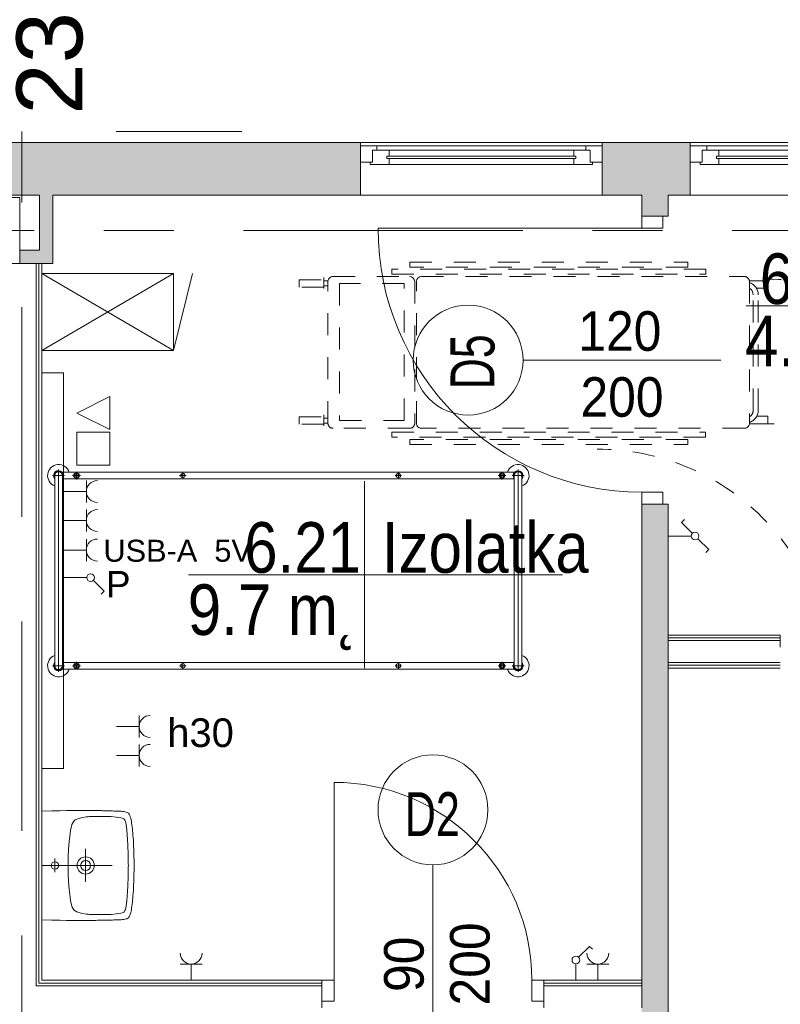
# Model space of a CAD drawing. Header units: centimetres. Extents: x -2424 to 1783, y 5 to 2907.
# Tile 88 of 94: x 2 to 348, y 2456 to 2904. Entities that reach past the tile are written whole.
import ezdxf

# ---------------------------------------------------------------- set-up
doc = ezdxf.new("R2010")
doc.units = ezdxf.units.CM
for name, pattern in [('Długa kreska', [142.875, 95.25, -47.625]), ('Kreska', [20, 10, -10]), ('Oś', [222.25, 127, -31.75, 31.75, -31.75])]:
    doc.linetypes.add(name, pattern=pattern)
for name, color, linetype, lineweight in [('A-ANNO-NOTE', 131, 'Continuous', 9), ('A-AREA-IDEN', 2, 'Continuous', 13), ('A-DETL', 90, 'Continuous', 9), ('A-DETL-GENF', 92, 'Continuous', 13), ('A-DETL-MEDM', 33, 'Continuous', 13), ('A-DETL-THIN', 151, 'Continuous', 9), ('A-DOOR', 31, 'Continuous', 13), ('A-GENM-HDLN', 13, 'Kreska', 9), ('A-GLAZ', 151, 'Continuous', 13), ('A-WALL', 113, 'Continuous', 13), ('A-WALL-FNSH', 113, 'Continuous', 13), ('E-ELEC-EQPM', 71, 'Continuous', 9), ('I-FURN', 30, 'Continuous', 9), ('P-SANR-FIXT', 6, 'Continuous', 9), ('Q-SPCQ', 91, 'Continuous', 9), ('Q-SPCQ-HDLN', 91, 'Kreska', 9), ('S-COLS', 52, 'Continuous', 13), ('S-GRID', 1, 'Continuous', 13), ('S-GRID-IDEN', 1, 'Continuous', 13)]:
    doc.layers.add(name, color=color, linetype=linetype, lineweight=lineweight)
doc.layers.add('A-WALL-PATT', color=111, linetype='Continuous', lineweight=13, plot=False)
doc.styles.add('Arial', font='arial.ttf', dxfattribs={"width": 0.9, "height": 18})
doc.styles.add('Arial_1', font='arial.ttf', dxfattribs={"width": 0.7, "height": 20})
doc.styles.add('Arial_10', font='arial.ttf', dxfattribs={"width": 0.85, "height": 23})
doc.styles.add('Arial_4', font='arial.ttf', dxfattribs={"height": 10})
doc.styles.add('Arial_5', font='arial.ttf', dxfattribs={"height": 12})
doc.styles.add('Arial_6', font='arial.ttf', dxfattribs={"height": 13})
doc.styles.add('Arial_7', font='arial.ttf', dxfattribs={"height": 30})

msp = doc.modelspace()

# ---------------------------------------------------------------- linework, layer by layer
at = {"layer": 'A-ANNO-NOTE', "color": 251, "lineweight": 9}
for p, q in [((321.38, 2749.33), (231.38, 2749.33)), ((321.38, 2749.33), (231.38, 2749.33)), ((190.38, 2429.83), (190.38, 2519.83)), ((190.38, 2429.83), (190.38, 2519.83))]:
    msp.add_line(p, q, dxfattribs=at)
for centre in [(206.38, 2749.33), (190.38, 2544.83)]:
    msp.add_circle(centre, 25, dxfattribs=at)
at = {"layer": 'A-AREA-IDEN', "color": 251, "lineweight": 9}
for p, q in [((422.53, 2773.96), (332.78, 2773.96)), ((332.78, 2773.96), (492.78, 2773.96)), ((159.24, 2694.26), (159.24, 2651.76)), ((169, 2651.76), (79.24, 2651.76)), ((79.24, 2651.76), (249.24, 2651.76)), ((159.24, 2651.76), (159.24, 2609.26))]:
    msp.add_line(p, q, dxfattribs=at)
at = {"layer": 'A-DETL', "color": 251, "linetype": 'Długa kreska', "lineweight": 9}
for p, q in [((-96.62, 2853.33), (103.38, 2853.33)), ((3.38, 1678), (3.38, 2853.33))]:
    msp.add_line(p, q, dxfattribs=at)
at = {"layer": 'A-DETL-GENF', "color": 251, "lineweight": 9}
for p, q in [((285.38, 2814.83), (285.38, 2809.33)), ((294.88, 2814.83), (285.38, 2814.83)), ((294.88, 2809.33), (294.88, 2814.83)), ((285.38, 2809.33), (294.88, 2809.33)), ((294.88, 2689.33), (285.38, 2689.33)), ((285.38, 2689.33), (285.38, 2683.83)), ((294.88, 2683.83), (294.88, 2689.33)), ((285.38, 2683.83), (294.88, 2683.83)), ((139.88, 2457.83), (139.88, 2467.33)), ((139.88, 2467.33), (145.38, 2467.33)), ((145.38, 2467.33), (145.38, 2457.83)), ((235.38, 2467.33), (240.88, 2467.33)), ((235.38, 2457.83), (235.38, 2467.33)), ((240.88, 2467.33), (240.88, 2457.83)), ((145.38, 2457.83), (139.88, 2457.83)), ((240.88, 2457.83), (235.38, 2457.83))]:
    msp.add_line(p, q, dxfattribs=at)
at = {"layer": 'A-DETL-MEDM', "color": 251, "lineweight": 9}
for p, q in [((285.38, 2809.33), (285.38, 2814.83)), ((285.38, 2814.83), (294.88, 2814.83)), ((294.88, 2814.83), (294.88, 2809.33)), ((294.88, 2809.33), (285.38, 2809.33)), ((294.88, 2689.33), (285.38, 2689.33)), ((285.38, 2689.33), (285.38, 2683.83)), ((294.88, 2683.83), (294.88, 2689.33)), ((285.38, 2683.83), (294.88, 2683.83)), ((145.38, 2467.33), (139.88, 2467.33)), ((139.88, 2467.33), (139.88, 2457.83)), ((145.38, 2457.83), (145.38, 2467.33)), ((235.38, 2457.83), (235.38, 2467.33)), ((235.38, 2467.33), (240.88, 2467.33)), ((240.88, 2467.33), (240.88, 2457.83)), ((139.88, 2457.83), (145.38, 2457.83)), ((240.88, 2457.83), (235.38, 2457.83))]:
    msp.add_line(p, q, dxfattribs=at)
at = {"layer": 'A-DETL-THIN', "color": 251, "lineweight": 9}
for p, q in [((72.38, 2788.76), (12.38, 2788.76)), ((12.38, 2788.76), (72.38, 2753.76)), ((72.38, 2788.76), (12.38, 2753.76)), ((72.38, 2753.76), (72.38, 2788.76)), ((72.38, 2753.76), (81.01, 2788.76)), ((12.38, 2753.76), (72.38, 2753.76))]:
    msp.add_line(p, q, dxfattribs=at)
at = {"layer": 'A-DOOR', "color": 251, "lineweight": 9}
for p, q in [((285.38, 2809.33), (165.38, 2809.33)), ((145.38, 2467.33), (145.38, 2557.33))]:
    msp.add_line(p, q, dxfattribs=at)
for centre, radius, start, end in [((285.38, 2809.33), 120, 180, 270), ((145.38, 2467.33), 90, 0, 90)]:
    msp.add_arc(centre, radius, start, end, dxfattribs=at)
at = {"layer": 'A-GENM-HDLN', "color": 251, "lineweight": 9}
for p, q in [((179.92, 2791.56), (179.92, 2793.86)), ((179.92, 2793.86), (306.27, 2793.86)), ((306.27, 2793.86), (306.27, 2791.56)), ((171.65, 2790.75), (171.65, 2788.45)), ((314.54, 2790.75), (171.65, 2790.75)), ((306.27, 2791.56), (179.92, 2791.56)), ((314.54, 2788.45), (314.54, 2790.75)), ((129.48, 2782.55), (129.48, 2785.86)), ((129.48, 2785.86), (140.72, 2785.86)), ((142.61, 2720.63), (142.61, 2785.03)), ((144.91, 2787.33), (179.77, 2787.33)), ((171.65, 2788.45), (314.54, 2788.45)), ((182.07, 2785.03), (182.07, 2720.63)), ((182.86, 2720.63), (182.86, 2785.03)), ((185.16, 2787.33), (332.04, 2787.33)), ((334.34, 2785.32), (342.7, 2785.32)), ((334.34, 2785.03), (334.34, 2720.43)), ((342.7, 2785.32), (342.7, 2781.99)), ((140.72, 2782.55), (129.48, 2782.55)), ((147.88, 2784.2), (147.88, 2721.83)), ((177.34, 2784.2), (147.88, 2784.2)), ((177.34, 2721.83), (177.34, 2784.2)), ((342.7, 2781.99), (337.55, 2781.99)), ((336.04, 2726.49), (336.04, 2779.08)), ((338.34, 2726.49), (338.34, 2779.08)), ((129.48, 2720.16), (129.48, 2723.47)), ((129.48, 2723.47), (140.72, 2723.47)), ((140.72, 2724.5), (140.72, 2719.44)), ((140.72, 2723), (142.63, 2723)), ((342.7, 2723.77), (337.65, 2723.77)), ((342.7, 2720.43), (342.7, 2723.77)), ((140.72, 2720.16), (129.48, 2720.16)), ((140.72, 2720.68), (142.63, 2720.68)), ((179.77, 2718.33), (144.91, 2718.33)), ((147.88, 2721.83), (177.34, 2721.83)), ((332.04, 2718.33), (185.16, 2718.33)), ((334.34, 2720.43), (342.7, 2720.43)), ((171.65, 2714.23), (171.65, 2716.53)), ((171.65, 2716.53), (314.28, 2716.53)), ((314.28, 2714.23), (171.65, 2714.23)), ((179.92, 2713.22), (179.92, 2710.92)), ((306.27, 2713.22), (179.92, 2713.22)), ((306.27, 2710.92), (306.27, 2713.22)), ((314.28, 2716.53), (314.28, 2714.23)), ((179.92, 2710.92), (306.27, 2710.92))]:
    msp.add_line(p, q, dxfattribs=at)
for centre, radius, start, end in [((144.91, 2785.03), 2.3, 90, 180), ((332.04, 2785.03), 2.3, 0, 90), ((332.59, 2726.49), 3.45, 300.5058, 0), ((332.59, 2726.49), 5.75, 287.7326, 0), ((144.91, 2720.63), 2.3, 180, 270), ((179.77, 2720.63), 2.3, 270, 0), ((185.16, 2720.63), 2.3, 180, 270), ((332.04, 2720.63), 2.3, 270, 0)]:
    msp.add_arc(centre, radius, start, end, dxfattribs=at)
at = {"layer": 'A-GLAZ', "color": 251, "lineweight": 9}
for p, q in [((157.38, 2846.83), (164.88, 2846.83)), ((157.38, 2839.33), (157.38, 2846.83)), ((267.38, 2846.83), (157.38, 2846.83)), ((162.88, 2844.83), (170.38, 2844.83)), ((162.88, 2839.33), (162.88, 2844.83)), ((164.88, 2844.83), (162.88, 2844.83)), ((162.88, 2844.83), (162.88, 2839.33)), ((164.88, 2846.83), (164.88, 2844.83)), ((164.88, 2846.83), (259.88, 2846.83)), ((170.38, 2844.83), (170.38, 2842.08)), ((170.38, 2844.83), (254.38, 2844.83)), ((254.38, 2844.83), (261.88, 2844.83)), ((254.38, 2842.08), (254.38, 2844.83)), ((259.88, 2846.83), (267.38, 2846.83)), ((259.88, 2844.83), (259.88, 2846.83)), ((261.88, 2844.83), (259.88, 2844.83)), ((261.88, 2844.83), (261.88, 2839.33)), ((261.88, 2839.33), (261.88, 2844.83)), ((267.38, 2846.83), (267.38, 2839.33)), ((307.38, 2846.83), (314.88, 2846.83)), ((307.38, 2839.33), (307.38, 2846.83)), ((417.38, 2846.83), (307.38, 2846.83)), ((312.88, 2844.83), (320.38, 2844.83)), ((312.88, 2839.33), (312.88, 2844.83)), ((314.88, 2844.83), (312.88, 2844.83)), ((312.88, 2844.83), (312.88, 2839.33)), ((314.88, 2846.83), (314.88, 2844.83)), ((314.88, 2846.83), (409.88, 2846.83)), ((320.38, 2844.83), (320.38, 2842.08)), ((320.38, 2844.83), (404.38, 2844.83)), ((162.88, 2839.33), (157.38, 2839.33)), ((161.88, 2839.33), (162.88, 2839.33)), ((161.88, 2838.33), (161.88, 2839.33)), ((169.38, 2842.08), (255.38, 2842.08)), ((169.38, 2841.08), (169.38, 2842.08)), ((169.38, 2842.08), (169.38, 2841.08)), ((170.38, 2842.08), (169.38, 2842.08)), ((255.38, 2841.08), (169.38, 2841.08)), ((169.38, 2841.08), (170.38, 2841.08)), ((170.38, 2841.08), (170.38, 2838.33)), ((255.38, 2842.08), (254.38, 2842.08)), ((254.38, 2841.08), (255.38, 2841.08)), ((254.38, 2838.33), (254.38, 2841.08)), ((255.38, 2842.08), (255.38, 2841.08)), ((255.38, 2841.08), (255.38, 2842.08)), ((261.88, 2839.33), (262.88, 2839.33)), ((267.38, 2839.33), (261.88, 2839.33)), ((262.88, 2839.33), (262.88, 2838.33)), ((312.88, 2839.33), (307.38, 2839.33)), ((311.88, 2839.33), (312.88, 2839.33)), ((311.88, 2838.33), (311.88, 2839.33)), ((319.38, 2842.08), (405.38, 2842.08)), ((319.38, 2841.08), (319.38, 2842.08)), ((319.38, 2842.08), (319.38, 2841.08)), ((320.38, 2842.08), (319.38, 2842.08)), ((405.38, 2841.08), (319.38, 2841.08)), ((319.38, 2841.08), (320.38, 2841.08)), ((320.38, 2841.08), (320.38, 2838.33)), ((170.38, 2838.33), (161.88, 2838.33)), ((170.38, 2838.33), (254.38, 2838.33)), ((262.88, 2838.33), (254.38, 2838.33)), ((320.38, 2838.33), (311.88, 2838.33)), ((320.38, 2838.33), (404.38, 2838.33))]:
    msp.add_line(p, q, dxfattribs=at)
at = {"layer": 'A-WALL', "color": 251, "lineweight": 9}
for p, q in [((307.38, 2848.33), (-1252.62, 2848.33)), ((157.38, 2846.83), (157.38, 2848.33)), ((267.38, 2848.33), (267.38, 2846.83)), ((307.38, 2846.83), (307.38, 2848.33)), ((307.38, 2848.33), (417.38, 2848.33)), ((157.38, 2824.33), (157.38, 2839.33)), ((267.38, 2839.33), (267.38, 2824.33)), ((307.38, 2824.33), (307.38, 2839.33)), ((-84.62, 2824.33), (11.38, 2824.33)), ((11.38, 2824.33), (11.38, 2799.33)), ((17.38, 2824.33), (285.38, 2824.33)), ((17.38, 2793.33), (17.38, 2824.33)), ((285.38, 2824.33), (285.38, 2814.83)), ((417.38, 2824.33), (297.38, 2824.33)), ((297.38, 2814.83), (297.38, 2824.33)), ((294.88, 2814.83), (297.38, 2814.83)), ((11.38, 2799.33), (2.38, 2799.33)), ((9.88, 2793.33), (2.38, 2793.33)), ((9.88, 2793.33), (9.88, 2464.83)), ((11.13, 2466.08), (11.13, 2793.33)), ((12.38, 2793.33), (17.38, 2793.33)), ((285.38, 2683.83), (285.38, 2467.33)), ((297.38, 2683.83), (294.88, 2683.83)), ((297.38, 2411.83), (297.38, 2683.83)), ((297.38, 2623.08), (348.38, 2623.08)), ((297.38, 2621.83), (297.38, 2611.83)), ((297.38, 2621.83), (348.38, 2621.83)), ((348.38, 2618.83), (348.38, 2621.83)), ((297.38, 2611.83), (348.38, 2611.83)), ((297.38, 2610.58), (348.38, 2610.58)), ((285.38, 2464.83), (285.38, 2467.33)), ((139.88, 2464.83), (9.88, 2464.83)), ((139.88, 2466.08), (11.13, 2466.08)), ((285.38, 2466.08), (240.88, 2466.08)), ((285.38, 2464.83), (240.88, 2464.83)), ((285.38, 2454.83), (285.38, 2464.83)), ((139.88, 2454.83), (139.88, 2457.83)), ((240.88, 2457.83), (240.88, 2454.83))]:
    msp.add_line(p, q, dxfattribs=at)
at = {"layer": 'A-WALL-FNSH', "color": 251, "lineweight": 9}
for p, q in [((12.38, 2793.33), (9.88, 2793.33)), ((12.38, 2467.33), (12.38, 2793.33)), ((348.38, 2624.33), (297.38, 2624.33)), ((348.38, 2621.83), (348.38, 2624.33)), ((297.38, 2609.33), (348.38, 2609.33)), ((139.88, 2467.33), (12.38, 2467.33)), ((285.38, 2467.33), (240.88, 2467.33))]:
    msp.add_line(p, q, dxfattribs=at)
at = {"layer": 'A-WALL-PATT', "color": 251, "linetype": 'Continuous', "lineweight": 9, "extrusion": (0, 0, -1)}
for points in [[(182.62, 2824.33), (-157.38, 2848.33), (182.62, 2848.33)], [(-157.38, 2848.33), (182.62, 2824.33), (-142.38, 2824.33)], [(-157.38, 2848.33), (-142.38, 2824.33), (-157.38, 2824.33)], [(-267.38, 2824.33), (-307.38, 2848.33), (-267.38, 2848.33)], [(-307.38, 2848.33), (-267.38, 2824.33), (-297.38, 2824.33)], [(-307.38, 2848.33), (-297.38, 2824.33), (-307.38, 2824.33)], [(-11.38, 2799.33), (-17.38, 2824.33), (-11.38, 2824.33)], [(-17.38, 2824.33), (-11.38, 2799.33), (-17.38, 2799.33)], [(-285.38, 2815.31), (-297.38, 2814.83), (-285.38, 2824.33)], [(-285.38, 2824.33), (-297.38, 2814.83), (-297.38, 2824.33)], [(-297.38, 2814.83), (-285.38, 2815.31), (-285.38, 2814.83)], [(-2.38, 2798.76), (-17.38, 2799.33), (-2.38, 2799.33)], [(-17.38, 2799.33), (-2.38, 2798.76), (-2.38, 2793.33)], [(-17.38, 2799.33), (-2.38, 2793.33), (-17.38, 2793.33)], [(-285.38, 2683.83), (-285.38, 2411.83), (-297.38, 2411.83)], [(-285.38, 2683.83), (-297.38, 2411.83), (-297.38, 2683.83)]]:
    msp.add_solid(points, dxfattribs=at)
at = {"layer": 'A-WALL-PATT', "color": 251, "linetype": 'Continuous', "lineweight": 9}
msp.add_solid([(285.38, 2411.83), (285.38, 2683.83), (285.38, 2439.27)], dxfattribs=at)
at = {"layer": 'E-ELEC-EQPM', "color": 251, "lineweight": 9}
for p, q in [((303.44, 2675.51), (304.76, 2676.82)), ((308.39, 2670.56), (303.44, 2675.51)), ((307.88, 2669.33), (297.38, 2669.33)), ((310.86, 2668.09), (315.81, 2663.15)), ((315.81, 2663.15), (314.49, 2661.83)), ((256.61, 2477.81), (261.56, 2482.75)), ((261.56, 2482.75), (262.87, 2481.44)), ((85.38, 2474.66), (75.38, 2474.66)), ((80.38, 2474.66), (80.38, 2467.33)), ((255.38, 2474.83), (255.38, 2467.33)), ((270.38, 2474.66), (260.38, 2474.66)), ((265.38, 2474.66), (265.38, 2467.33))]:
    msp.add_line(p, q, dxfattribs=at)
for centre in [(309.62, 2669.33), (255.38, 2476.57)]:
    msp.add_circle(centre, 1.75, dxfattribs=at)
for centre in [(80.38, 2479.66), (265.38, 2479.66)]:
    msp.add_arc(centre, 5, 180, 0, dxfattribs=at)
at = {"layer": 'I-FURN', "color": 251, "lineweight": 9}
for p, q in [((22.8, 2696.83), (17.35, 2696.83)), ((18.38, 2696.83), (18.38, 2610.33)), ((20.08, 2699.55), (20.08, 2607.6)), ((21.72, 2698.33), (227.43, 2698.33)), ((227.38, 2695.33), (21.72, 2695.33)), ((21.78, 2696.83), (21.78, 2610.33)), ((29.97, 2696.83), (26.47, 2696.83)), ((28.22, 2698.58), (28.22, 2695.08)), ((75.13, 2696.83), (78.13, 2696.83)), ((76.63, 2698.33), (76.63, 2695.33)), ((173.13, 2696.83), (176.13, 2696.83)), ((174.63, 2698.33), (174.63, 2695.33)), ((220, 2696.83), (223.5, 2696.83)), ((221.75, 2698.58), (221.75, 2695.08)), ((226.35, 2696.83), (231.8, 2696.83)), ((227.38, 2696.83), (227.38, 2610.33)), ((229.08, 2607.6), (229.08, 2699.55)), ((230.78, 2696.83), (230.78, 2610.33)), ((22.8, 2610.33), (17.35, 2610.33)), ((227.43, 2611.83), (21.78, 2611.83)), ((29.97, 2610.33), (26.47, 2610.33)), ((28.22, 2608.58), (28.22, 2612.08)), ((75.13, 2610.33), (78.13, 2610.33)), ((76.63, 2608.83), (76.63, 2611.83)), ((173.13, 2610.33), (176.13, 2610.33)), ((174.63, 2608.83), (174.63, 2611.83)), ((220, 2610.33), (223.5, 2610.33)), ((221.75, 2608.58), (221.75, 2612.08)), ((226.35, 2610.33), (231.8, 2610.33)), ((21.72, 2608.83), (227.43, 2608.83))]:
    msp.add_line(p, q, dxfattribs=at)
for centre, radius in [((28.22, 2696.83), 1.25), ((28.22, 2696.83), 0.8), ((76.63, 2696.83), 1), ((174.63, 2696.83), 1), ((221.75, 2696.83), 1.25), ((221.75, 2696.83), 0.8), ((28.22, 2610.33), 1.25), ((28.22, 2610.33), 0.8), ((76.63, 2610.33), 1), ((174.63, 2610.33), 1), ((221.75, 2610.33), 1.25), ((221.75, 2610.33), 0.8)]:
    msp.add_circle(centre, radius, dxfattribs=at)
for centre, radius, start, end in [((20.08, 2696.83), 5, 17.4576, 250.1231), ((229.08, 2696.83), 5, 289.8769, 162.5424), ((20.08, 2696.83), 2.23, 317.6113, 220.1779), ((20.08, 2696.83), 1.93, 332.0207, 207.9793), ((20.08, 2696.83), 1.7, 0, 180), ((229.08, 2696.83), 2.23, 319.8221, 220.1779), ((229.08, 2696.83), 1.93, 332.0207, 207.9793), ((229.08, 2696.83), 1.7, 0, 180), ((20.08, 2610.33), 5, 109.8769, 342.5424), ((229.08, 2610.33), 5, 197.4576, 70.1231), ((20.08, 2610.33), 2.23, 139.8221, 40.1779), ((20.08, 2610.33), 1.93, 152.0207, 27.9793), ((20.08, 2610.33), 1.7, 180, 0), ((229.08, 2610.33), 2.23, 139.8221, 40.1779), ((229.08, 2610.33), 1.93, 152.0207, 27.9793), ((229.08, 2610.33), 1.7, 180, 0)]:
    msp.add_arc(centre, radius, start, end, dxfattribs=at)
at = {"layer": 'P-SANR-FIXT', "color": 251, "lineweight": 9}
for p, q in [((16.96, 2544.35), (12.38, 2544.22)), ((20.66, 2544.43), (16.96, 2544.35)), ((23.72, 2544.48), (20.66, 2544.43)), ((26.36, 2544.51), (23.72, 2544.48)), ((28.65, 2544.54), (26.36, 2544.51)), ((32.51, 2544.54), (28.65, 2544.54)), ((34.19, 2544.51), (32.51, 2544.54)), ((35.87, 2544.51), (34.19, 2544.51)), ((36.88, 2544.49), (35.87, 2544.51)), ((37.84, 2544.49), (36.88, 2544.49)), ((38.77, 2544.46), (37.84, 2544.49)), ((39.68, 2544.46), (38.77, 2544.46)), ((40.26, 2544.43), (39.68, 2544.46)), ((41.43, 2544.4), (40.26, 2544.43)), ((42.26, 2544.38), (41.43, 2544.4)), ((43.03, 2544.38), (42.26, 2544.38)), ((43.8, 2544.35), (43.03, 2544.38)), ((44.55, 2544.33), (43.8, 2544.35)), ((45.27, 2544.3), (44.55, 2544.33)), ((45.99, 2544.27), (45.27, 2544.3)), ((46.65, 2544.25), (45.99, 2544.27)), ((47.32, 2544.22), (46.65, 2544.25)), ((47.96, 2544.19), (47.32, 2544.22)), ((48.6, 2544.17), (47.96, 2544.19)), ((49.18, 2544.11), (48.6, 2544.17)), ((49.74, 2544.06), (49.18, 2544.11)), ((50.25, 2543.95), (49.74, 2544.06)), ((50.75, 2543.85), (50.25, 2543.95)), ((51.34, 2543.63), (50.75, 2543.85)), ((51.85, 2543.31), (51.34, 2543.63)), ((51.34, 2543.63), (51.85, 2543.31)), ((52.22, 2542.83), (51.85, 2543.31)), ((51.85, 2543.31), (52.22, 2542.83)), ((26.52, 2538.92), (26.17, 2538.12)), ((27, 2539.64), (26.52, 2538.92)), ((27.29, 2539.96), (27, 2539.64)), ((27.64, 2540.22), (27.29, 2539.96)), ((28.41, 2540.65), (27.64, 2540.22)), ((29.24, 2540.94), (28.41, 2540.65)), ((30.91, 2541.4), (29.24, 2540.94)), ((32.64, 2541.66), (30.91, 2541.4)), ((33.52, 2541.72), (32.64, 2541.66)), ((33.92, 2541.74), (33.52, 2541.72)), ((34.24, 2541.77), (33.92, 2541.74)), ((34.93, 2541.79), (34.24, 2541.77)), ((39.44, 2541.87), (34.93, 2541.79)), ((41.7, 2541.85), (39.44, 2541.87)), ((43.94, 2541.74), (41.7, 2541.85)), ((46.2, 2541.56), (43.94, 2541.74)), ((47.32, 2541.42), (46.2, 2541.56)), ((48.41, 2541.24), (47.32, 2541.42)), ((48.97, 2541.1), (48.41, 2541.24)), ((49.48, 2540.89), (48.97, 2541.1)), ((49.72, 2540.76), (49.48, 2540.89)), ((49.93, 2540.57), (49.72, 2540.76)), ((50.22, 2540.09), (49.93, 2540.57)), ((50.44, 2539.56), (50.22, 2540.09)), ((50.59, 2539), (50.44, 2539.56)), ((50.81, 2537.91), (50.59, 2539)), ((52.49, 2542.27), (52.22, 2542.83)), ((52.22, 2542.83), (52.49, 2542.27)), ((52.7, 2541.66), (52.49, 2542.27)), ((52.49, 2542.27), (52.7, 2541.66)), ((52.89, 2541), (52.7, 2541.66)), ((52.7, 2541.66), (52.89, 2541)), ((53.02, 2540.28), (52.89, 2541)), ((52.89, 2541), (53.02, 2540.28)), ((53.18, 2539.53), (53.02, 2540.28)), ((53.02, 2540.28), (53.18, 2539.53)), ((53.28, 2538.79), (53.18, 2539.53)), ((53.18, 2539.53), (53.28, 2538.79)), ((53.42, 2537.96), (53.28, 2538.79)), ((53.28, 2538.79), (53.42, 2537.96)), ((25.53, 2535.59), (25.27, 2533.86)), ((25.91, 2537.29), (25.53, 2535.59)), ((26.17, 2538.12), (25.91, 2537.29)), ((51.13, 2535.67), (50.81, 2537.91)), ((51.31, 2533.43), (51.13, 2535.67)), ((53.52, 2537.13), (53.42, 2537.96)), ((53.42, 2537.96), (53.52, 2537.13)), ((53.63, 2536.26), (53.52, 2537.13)), ((53.52, 2537.13), (53.63, 2536.26)), ((53.74, 2535.32), (53.63, 2536.26)), ((53.63, 2536.26), (53.74, 2535.32)), ((53.82, 2534.34), (53.74, 2535.32)), ((53.74, 2535.32), (53.82, 2534.34)), ((53.9, 2533.27), (53.82, 2534.34)), ((53.82, 2534.34), (53.9, 2533.27)), ((24.87, 2530.37), (24.57, 2526.91)), ((25.27, 2533.86), (24.87, 2530.37)), ((51.55, 2528.93), (51.31, 2533.43)), ((54, 2532.18), (53.9, 2533.27)), ((53.9, 2533.27), (54, 2532.18)), ((54.08, 2531.01), (54, 2532.18)), ((54, 2532.18), (54.08, 2531.01)), ((54.14, 2529.73), (54.08, 2531.01)), ((54.08, 2531.01), (54.14, 2529.73)), ((54.22, 2528.37), (54.14, 2529.73)), ((54.14, 2529.73), (54.22, 2528.37)), ((24.57, 2526.91), (24.44, 2523.39)), ((32.38, 2527.04), (32.38, 2512.04)), ((51.69, 2524.43), (51.55, 2528.93)), ((54.27, 2526.91), (54.22, 2528.37)), ((54.22, 2528.37), (54.27, 2526.91)), ((54.32, 2525.34), (54.27, 2526.91)), ((54.27, 2526.91), (54.32, 2525.34)), ((54.35, 2523.58), (54.32, 2525.34)), ((54.32, 2525.34), (54.35, 2523.58)), ((18.4, 2522.75), (18.4, 2516.49)), ((24.44, 2523.39), (24.39, 2521.66)), ((24.39, 2521.66), (24.39, 2517.4)), ((51.77, 2522.17), (51.69, 2524.43)), ((51.79, 2521.02), (51.77, 2522.17)), ((51.79, 2520.33), (51.79, 2521.02)), ((54.38, 2521.66), (54.35, 2523.58)), ((54.35, 2523.58), (54.38, 2521.66)), ((54.38, 2517.43), (54.38, 2521.66)), ((54.38, 2521.66), (54.38, 2517.43)), ((12.38, 2519.53), (44.38, 2519.53)), ((24.39, 2517.4), (24.44, 2515.67)), ((51.69, 2514.63), (51.77, 2516.89)), ((51.77, 2516.89), (51.79, 2518.07)), ((51.82, 2519.53), (51.79, 2520.33)), ((51.79, 2518.73), (51.82, 2519.53)), ((51.79, 2518.07), (51.79, 2518.73)), ((54.35, 2515.48), (54.38, 2517.43)), ((54.38, 2517.43), (54.35, 2515.48)), ((24.44, 2515.67), (24.57, 2512.18)), ((24.57, 2512.18), (24.87, 2508.69)), ((51.55, 2510.13), (51.69, 2514.63)), ((54.22, 2510.69), (54.27, 2512.15)), ((54.27, 2512.15), (54.22, 2510.69)), ((54.27, 2512.15), (54.32, 2513.75)), ((54.32, 2513.75), (54.27, 2512.15)), ((54.32, 2513.75), (54.35, 2515.48)), ((54.35, 2515.48), (54.32, 2513.75)), ((24.87, 2508.69), (25.27, 2505.2)), ((51.31, 2505.63), (51.55, 2510.13)), ((54, 2506.88), (54.08, 2508.08)), ((54.08, 2508.08), (54, 2506.88)), ((54.08, 2508.08), (54.14, 2509.33)), ((54.14, 2509.33), (54.08, 2508.08)), ((54.14, 2509.33), (54.22, 2510.69)), ((54.22, 2510.69), (54.14, 2509.33)), ((25.27, 2505.2), (25.53, 2503.5)), ((25.53, 2503.5), (25.91, 2501.79)), ((50.81, 2501.15), (51.13, 2503.39)), ((51.13, 2503.39), (51.31, 2505.63)), ((53.52, 2501.93), (53.63, 2502.83)), ((53.63, 2502.83), (53.52, 2501.93)), ((53.63, 2502.83), (53.74, 2503.76)), ((53.74, 2503.76), (53.63, 2502.83)), ((53.74, 2503.76), (53.82, 2504.75)), ((53.82, 2504.75), (53.74, 2503.76)), ((53.82, 2504.75), (53.9, 2505.79)), ((53.9, 2505.79), (53.82, 2504.75)), ((53.9, 2505.79), (54, 2506.88)), ((54, 2506.88), (53.9, 2505.79)), ((25.91, 2501.79), (26.17, 2500.94)), ((26.17, 2500.94), (26.52, 2500.14)), ((26.52, 2500.14), (27, 2499.42)), ((27, 2499.42), (27.29, 2499.1)), ((27.29, 2499.1), (27.64, 2498.84)), ((27.64, 2498.84), (28.41, 2498.41)), ((28.41, 2498.41), (29.24, 2498.12)), ((49.48, 2498.17), (49.72, 2498.33)), ((49.72, 2498.33), (49.93, 2498.52)), ((49.93, 2498.52), (50.22, 2499)), ((50.22, 2499), (50.44, 2499.5)), ((50.44, 2499.5), (50.59, 2500.06)), ((50.59, 2500.06), (50.81, 2501.15)), ((52.89, 2498.09), (53.02, 2498.78)), ((53.02, 2498.78), (52.89, 2498.09)), ((53.02, 2498.78), (53.18, 2499.53)), ((53.18, 2499.53), (53.02, 2498.78)), ((53.18, 2499.53), (53.28, 2500.3)), ((53.28, 2500.3), (53.18, 2499.53)), ((53.28, 2500.3), (53.42, 2501.1)), ((53.42, 2501.1), (53.28, 2500.3)), ((53.42, 2501.1), (53.52, 2501.93)), ((53.52, 2501.93), (53.42, 2501.1)), ((12.38, 2494.84), (16.96, 2494.71)), ((16.96, 2494.71), (20.66, 2494.63)), ((20.66, 2494.63), (23.72, 2494.57)), ((23.72, 2494.57), (26.36, 2494.55)), ((26.36, 2494.55), (28.65, 2494.55)), ((28.65, 2494.55), (30.67, 2494.52)), ((29.24, 2498.12), (30.91, 2497.66)), ((30.67, 2494.52), (32.51, 2494.55)), ((30.91, 2497.66), (32.64, 2497.42)), ((32.51, 2494.55), (34.19, 2494.55)), ((32.64, 2497.42), (33.52, 2497.34)), ((33.52, 2497.34), (33.92, 2497.32)), ((33.92, 2497.32), (34.24, 2497.29)), ((34.19, 2494.55), (35.87, 2494.57)), ((34.24, 2497.29), (34.93, 2497.26)), ((34.93, 2497.26), (39.44, 2497.19)), ((35.87, 2494.57), (36.88, 2494.57)), ((36.88, 2494.57), (37.84, 2494.6)), ((37.84, 2494.6), (38.77, 2494.6)), ((38.77, 2494.6), (39.68, 2494.63)), ((39.44, 2497.19), (41.7, 2497.24)), ((39.68, 2494.63), (40.26, 2494.63)), ((40.26, 2494.63), (41.43, 2494.65)), ((41.43, 2494.65), (42.26, 2494.68)), ((41.7, 2497.24), (43.94, 2497.32)), ((42.26, 2494.68), (43.03, 2494.68)), ((43.03, 2494.68), (43.8, 2494.71)), ((43.8, 2494.71), (44.55, 2494.73)), ((43.94, 2497.32), (46.2, 2497.5)), ((44.55, 2494.73), (45.27, 2494.76)), ((45.27, 2494.76), (45.99, 2494.79)), ((45.99, 2494.79), (46.65, 2494.81)), ((46.2, 2497.5), (47.32, 2497.64)), ((46.65, 2494.81), (47.32, 2494.84)), ((47.32, 2497.64), (48.41, 2497.82)), ((47.32, 2494.84), (47.96, 2494.87)), ((47.96, 2494.87), (48.6, 2494.89)), ((48.41, 2497.82), (48.97, 2497.98)), ((48.6, 2494.89), (49.18, 2494.95)), ((48.97, 2497.98), (49.48, 2498.17)), ((49.18, 2494.95), (49.74, 2495.03)), ((49.74, 2495.03), (50.25, 2495.11)), ((50.25, 2495.11), (50.75, 2495.21)), ((51.34, 2495.43), (50.75, 2495.24)), ((50.75, 2495.21), (51.05, 2495.32)), ((51.05, 2495.32), (51.34, 2495.43)), ((51.34, 2495.43), (51.85, 2495.77)), ((51.85, 2495.77), (51.34, 2495.43)), ((51.85, 2495.77), (52.22, 2496.23)), ((52.22, 2496.23), (51.85, 2495.77)), ((52.22, 2496.23), (52.49, 2496.79)), ((52.49, 2496.79), (52.22, 2496.23)), ((52.49, 2496.79), (52.7, 2497.42)), ((52.7, 2497.42), (52.49, 2496.79)), ((52.7, 2497.42), (52.89, 2498.09)), ((52.89, 2498.09), (52.7, 2497.42))]:
    msp.add_line(p, q, dxfattribs=at)
for centre, radius in [((18.4, 2519.53), 1.72), ((32.38, 2519.54), 3.92), ((32.38, 2519.54), 2.28)]:
    msp.add_circle(centre, radius, dxfattribs=at)
at = {"layer": 'Q-SPCQ', "color": 251, "lineweight": 9}
for p, q in [((140.72, 2786.89), (140.72, 2781.83)), ((140.72, 2785.39), (142.64, 2785.39)), ((140.72, 2783.07), (142.63, 2783.07)), ((22.38, 2743.58), (12.38, 2743.58)), ((22.38, 2563.58), (22.38, 2743.58)), ((43.38, 2732.76), (28.38, 2725.26)), ((43.38, 2717.76), (43.38, 2732.76)), ((28.38, 2725.26), (43.38, 2717.76)), ((28.38, 2716.58), (43.38, 2716.58)), ((28.38, 2701.58), (28.38, 2716.58)), ((43.38, 2716.58), (43.38, 2701.58)), ((43.38, 2701.58), (28.38, 2701.58)), ((32.71, 2684.58), (32.71, 2694.58)), ((32.71, 2689.58), (22.38, 2689.58)), ((32.71, 2671.41), (32.71, 2681.41)), ((32.71, 2676.41), (22.38, 2676.41)), ((32.71, 2657.94), (32.71, 2667.94)), ((32.71, 2662.94), (22.38, 2662.94)), ((22.38, 2650.43), (32.88, 2650.43)), ((35.86, 2649.2), (40.81, 2644.25)), ((40.81, 2644.25), (39.49, 2642.94)), ((56.71, 2577.75), (56.71, 2587.75)), ((56.71, 2582.75), (46.38, 2582.75)), ((56.71, 2564.58), (56.71, 2574.58)), ((56.71, 2569.58), (46.38, 2569.58)), ((12.38, 2563.58), (22.38, 2563.58))]:
    msp.add_line(p, q, dxfattribs=at)
msp.add_circle((34.62, 2650.43), 1.75, dxfattribs=at)
for centre, radius, start, end in [((179.77, 2785.03), 2.3, 0, 90), ((185.16, 2785.03), 2.3, 90, 180), ((332.59, 2779.08), 5.75, 0, 72.2674), ((332.59, 2779.08), 3.45, 0, 59.4942), ((37.71, 2689.58), 5, 90, 270), ((37.71, 2676.41), 5, 90, 270), ((37.71, 2662.94), 5, 90, 270), ((61.71, 2582.75), 5, 90, 270), ((61.71, 2569.58), 5, 90, 270)]:
    msp.add_arc(centre, radius, start, end, dxfattribs=at)
at = {"layer": 'Q-SPCQ-HDLN', "color": 251, "lineweight": 9}
for centre, radius, end in [((342.7, 2680.43), 105.71, 90.198), ((342.7, 2680.43), 40, 90), ((265.37, 2603.1), 105.71, 90.198)]:
    msp.add_arc(centre, radius, 0, end, dxfattribs=at)
at = {"layer": 'S-COLS', "color": 251, "lineweight": 9}
for p, q in [((2.38, 2823.33), (-27.62, 2823.33)), ((2.38, 2793.33), (2.38, 2823.33)), ((-27.62, 2793.33), (2.38, 2793.33))]:
    msp.add_line(p, q, dxfattribs=at)
at = {"layer": 'S-GRID', "color": 251, "linetype": 'Oś', "lineweight": 9}
msp.add_line((1342.46, 2808.33), (-1368.76, 2808.33), dxfattribs=at)

# ---------------------------------------------------------------- texts
at = {"layer": 'A-ANNO-NOTE', "color": 251, "lineweight": 9}
for s, height, style, width, p in [('120', 18, 'Arial', 0.9, (256.5, 2753.56)), ('200', 18, 'Arial', 0.9, (257.49, 2723.56)), ('200', 18, 'Arial', 0.9, (257.49, 2723.56)), ('D2', 20, 'Arial_1', 0.7, (177.59, 2532.87))]:
    msp.add_text(s, height=height, dxfattribs=dict(at, style=style, width=width)).set_placement(p)
for s, height, style, width, p in [('D5', 20, 'Arial_1', 0.7, (218.34, 2736.05)), ('200', 18, 'Arial', 0.9, (216.14, 2455.88)), ('200', 18, 'Arial', 0.9, (216.14, 2455.88)), ('90', 18, 'Arial', 0.9, (186.14, 2462.03))]:
    msp.add_text(s, height=height, rotation=90, dxfattribs=dict(at, style=style, width=width)).set_placement(p)
for s, height, style, p in [('USB-A  5V', 10, 'Arial_4', (40.48, 2657.65)), ('P', 12, 'Arial_5', (41.63, 2641.42)), ('h30', 13, 'Arial_6', (69.5, 2573.41))]:
    msp.add_text(s, height=height, dxfattribs=dict(at, style=style)).set_placement(p)
at = {"layer": 'A-AREA-IDEN', "color": 251, "lineweight": 9, "style": 'Arial_10', "width": 0.85}
for s, p in [('6.21a', (339.01, 2774.85)), ('4.7 m˛', (332.36, 2746.57)), ('Izolatka', (167.13, 2652.65)), ('6.21', (104.5, 2652.65)), ('9.7 m˛', (78.83, 2624.37)), ('oddziałowej', (-150.54, 2549.1))]:
    msp.add_text(s, height=23, dxfattribs=at).set_placement(p)
at = {"layer": 'S-GRID-IDEN', "color": 251, "lineweight": 9, "style": 'Arial_7'}
msp.add_text('23', height=30, rotation=90, dxfattribs=at).set_placement((30.88, 2860.98))

doc.saveas('drawing.dxf')
